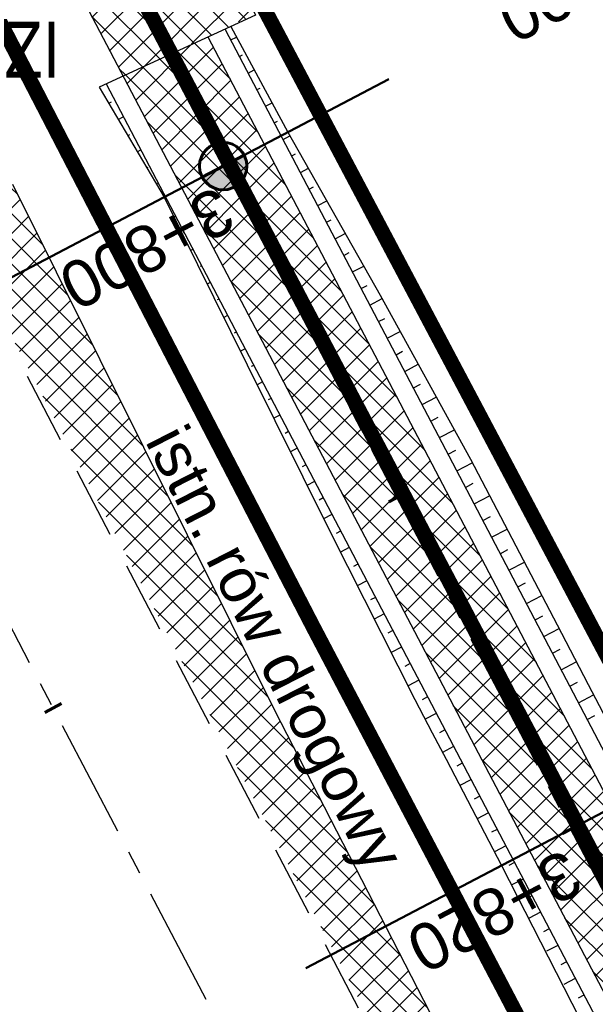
# Model space of a CAD drawing. Header units: metres. Extents: x 7529682 to 7533711, y 5721195 to 5727842.
# Tile 34 of 232: x 7531481 to 7531497, y 5724419 to 5724446. Entities that reach past the tile are written whole.
import ezdxf

# ---------------------------------------------------------------- set-up
doc = ezdxf.new("R2010")
doc.units = ezdxf.units.M
for name, pattern in [('817-dzialki-09-05-04$0$HIDDEN', [0.375, 0.25, -0.125]), ('ACAD_ISO05W100', [33, 24, -3, 0, -3, 0, -3]), ('CENTER', [50.800000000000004, 31.75, -6.35, 6.35, -6.35]), ('CENTER2', [28.575000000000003, 19.05, -3.175, 3.175, -3.175]), ('HIDDEN', [9.524999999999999, 6.35, -3.175])]:
    doc.linetypes.add(name, pattern=pattern)
for name, color, linetype in [('C-DROGI-SYTUACJA', 7, 'Continuous'), ('C-DROGI-SYTUACJA-ETYKIETY', 7, 'Continuous'), ('D-hatch-pobocza', 131, 'Continuous'), ('D-hatch-zjazdy-BA', 244, 'Continuous'), ('D-pobocza', 60, 'Continuous'), ('D-rowy', 160, 'Continuous'), ('D-skarpa', 2, 'Continuous'), ('D-skarpa-kreskowanie', 2, 'Continuous')]:
    doc.layers.add(name, color=color, linetype=linetype)
for name, color, linetype, lineweight, true_color in [('D-hatch-ciag-pieszo-rowerowy', 7, 'Continuous', 13, 0xff9f80), ('D-LR-etap-III', 7, '817-dzialki-09-05-04$0$HIDDEN', 50, 0x00008f), ('D-przekroje-pop', 7, 'Continuous', 50, 0x000099)]:
    doc.layers.add(name, color=color, linetype=linetype, lineweight=lineweight, true_color=true_color)
for name, color, linetype, lineweight in [('D-krawędzie', 3, 'Continuous', 30), ('D-obrzeża', 2, 'Continuous', 30), ('D-opisy', 2, 'Continuous', 30), ('D-oś', 10, 'CENTER', 30), ('D-pas-drogowy', 7, 'ACAD_ISO05W100', 50), ('D-zjazdy', 202, 'Continuous', 30), ('D-zjazdy-opis', 202, 'Continuous', 30)]:
    doc.layers.add(name, color=color, linetype=linetype, lineweight=lineweight)
doc.layers.add('poprzeczki', color=7, linetype='Continuous', true_color=0x0000c7)
doc.styles.add('2mm08', font='arial.ttf', dxfattribs={"width": 0.8})
doc.styles.get("Standard").update_dxf_attribs({"font": 'arial.ttf'})
pattern_1 = [(45, (0.8853450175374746, 0.4649341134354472), (-0.3367596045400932, 0.3367596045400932), []), (135, (0.8853450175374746, 0.4649341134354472), (-0.3367596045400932, -0.3367596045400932), [])]

# ---------------------------------------------------------------- blocks, each defined once
blk = doc.blocks.new('AeccTickLine')
at = {"color": 0, "linetype": 'ByBlock', "lineweight": -2}
blk.add_line((0, 1), (-3.673819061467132e-16, -1), dxfattribs=at)
blk = doc.blocks.new('kilometraz')
at = {"linetype": 'ByBlock', "lineweight": -2}
blk.add_hatch(color=0, dxfattribs=at).paths.add_polyline_path([(0, -0.28125, 0.4142135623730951), (0.28125, 0, 0.4142135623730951), (0, 0.28125)])
at = {"color": 0, "linetype": 'ByBlock', "lineweight": -2}
blk.add_line((0, 0.28125), (0, -0.28125), dxfattribs=at)
blk.add_circle((0, 0), 0.28125, dxfattribs=at)

msp = doc.modelspace()

# ---------------------------------------------------------------- hatches: boundary and pattern name
at = {"layer": 'D-hatch-ciag-pieszo-rowerowy'}
h = msp.add_hatch(dxfattribs=at)
h.set_pattern_fill('ANSI37', color=256, scale=0.15, style=0)
h.set_pattern_definition(pattern_1)
h.paths.add_polyline_path([(7531506.465087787, 5724401.44267996), (7531508.711773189, 5724402.54145602), (7531499.308193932, 5724420.478293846), (7531486.378668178, 5724445.111809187), (7531484.103101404, 5724444.067986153), (7531497.094585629, 5724419.316425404)])
at = {"layer": 'D-hatch-pobocza'}
h = msp.add_hatch(dxfattribs=at)
h.set_pattern_fill('ANSI37', color=256, scale=0.15, style=0)
h.set_pattern_definition([(45, (0, 0), (-0.3367596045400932, 0.3367596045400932), []), (135, (0, 0), (-0.3367596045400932, -0.3367596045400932), [])])
h.paths.add_polyline_path([(7531488.16, 5724427.12), (7531481.150587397, 5724441.171784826), (7531479.92528069, 5724439.394137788), (7531491.799589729, 5724416.76024859), (7531516.434946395, 5724369.562363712), (7531517.651861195, 5724370.197543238), (7531514.91, 5724375.29), (7531511.16, 5724383.25), (7531499.95, 5724404.19)])
at = {"layer": 'D-hatch-zjazdy-BA'}
h = msp.add_hatch(dxfattribs=at)
h.set_pattern_fill('ANSI37', color=256, scale=0.15, style=0)
h.set_pattern_definition(pattern_1)
h.paths.add_polyline_path([(7531484.103101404, 5724444.067986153), (7531487.631891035, 5724445.721338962), (7531486.230279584, 5724448.603120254), (7531482.589132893, 5724446.952420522)])

# ---------------------------------------------------------------- linework, layer by layer
at = {"layer": 'C-DROGI-SYTUACJA', "color": 10, "linetype": 'CENTER2', "lineweight": 35, "ltscale": 0.2}
msp.add_lwpolyline([(7531474.815809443, 5724464.451899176), (7531498.201389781, 5724419.897359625), (7531507.671593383, 5724401.833439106), (7531507.671593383, 5724401.833439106), (7531507.671593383, 5724401.833439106, -0.04013851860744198), (7531510.812128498, 5724394.459572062), (7531516.19647874, 5724378.341385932, 0.04013851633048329), (7531519.337013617, 5724370.967519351), (7531605.616191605, 5724206.442252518, 0.0426524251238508), (7531608.365594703, 5724202.136137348), (7531614.256663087, 5724194.442743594, -0.04259237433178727), (7531617.002724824, 5724190.14299819)], format="xyb", dxfattribs=at)
at = {"layer": 'D-krawędzie', "linetype": 'HIDDEN', "ltscale": 0.3, "flags": 128}
msp.add_lwpolyline([(7530572.009999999, 5726166.06), (7530620.380949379, 5726072.761487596), (7530641.555222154, 5726032.007915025), (7530660.960861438, 5725995.070069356), (7530689.128213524, 5725941.540167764), (7530707.335918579, 5725907.031820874), (7530725.255781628, 5725873.092686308), (7530743.969545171, 5725837.653904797), (7530770.526708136, 5725787.119408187), (7530787.864146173, 5725754.266918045), (7530809.897571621, 5725712.541613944), (7530824.739035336, 5725684.389287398), (7530840.856259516, 5725653.693092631), (7530860.675070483, 5725616.154465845), (7530865.283000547, 5725607.394015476), (7530878.050274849, 5725583.079962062), (7530918.171722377, 5725507.178125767), (7530950.162943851, 5725446.305402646), (7530993.419108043, 5725364.264712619), (7531022.766433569, 5725308.719304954), (7531053.80955549, 5725249.872416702), (7531081.165622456, 5725197.874670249), (7531103.902359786, 5725154.540603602), (7531128.123220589, 5725108.448161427), (7531149.3, 5725068.249999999), (7531167.380094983, 5725033.766927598), (7531197.164745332, 5724976.987689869), (7531228.151004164, 5724918.034426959), (7531253.152837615, 5724870.491119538), (7531286.7961686, 5724806.653565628), (7531306.739858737, 5724768.664832), (7531335.094443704, 5724714.652299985), (7531357.3191504, 5724672.438740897), (7531373.644908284, 5724641.454376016), (7531392.161870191, 5724605.998675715), (7531418.480331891, 5724555.852756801), (7531439.726902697, 5724515.582472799), (7531468.399107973, 5724461.077223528), (7531491.782023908, 5724416.527754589), (7531531.990296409, 5724339.832565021), (7531557.226635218, 5724291.658956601), (7531569.851546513, 5724267.577443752), (7531591.375556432, 5724226.547822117), (7531610.003879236, 5724191.103071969), (7531616.882991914, 5724177.998849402), (7531629.984986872, 5724153.025496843), (7531641.006768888, 5724132.021778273), (7531664.906257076, 5724087.616922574), (7531677.64401952, 5724064.785715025), (7531683.112433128, 5724054.988140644), (7531686.752875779, 5724048.180044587), (7531695.447538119, 5724031.696667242), (7531703.748818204, 5724015.917210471), (7531709.214143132, 5724005.513965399), (7531719.388607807, 5723986.14687362), (7531726.295217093, 5723973.000144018), (7531732.740794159, 5723960.735633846), (7531735.13, 5723956.19)], dxfattribs=at)
at = {"layer": 'D-LR-etap-III', "ltscale": 10, "flags": 128}
msp.add_lwpolyline([(7531750.474471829, 5723895.103125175, 0.4, 0.4, 0), (7531750.505, 5723895.13, 0.4, 0.4, 0), (7531682.71, 5724022.92, 0.4, 0.4, 0), (7531619.177023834, 5724147.203692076, 0.4, 0.4, 0), (7531592.308960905, 5724198.48863389, 0.4, 0.4, 0), (7531553.263875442, 5724272.918564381, 0.4, 0.4, 0), (7531504.019999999, 5724366.79, 0.4, 0.4, 0), (7531482.09, 5724407.62, 0.4, 0.4, 0), (7531412.350402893, 5724541.182759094, 0.4, 0.4, 0), (7531388.463669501, 5724586.929768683, 0.4, 0.4, 0), (7531345.12, 5724669.94, 0.4, 0.4, 0), (7531127.66, 5725081.67, 0.4, 0.4, 0), (7531059.253139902, 5725211.040795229, 0.4, 0.4, 0), (7531008.007244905, 5725307.953830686, 0.4, 0.4, 0), (7530964.181635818, 5725390.835555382, 0.4, 0.4, 0), (7530914.557354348, 5725484.683561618, 0.4, 0.4, 0), (7530865.243241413, 5725577.493975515, 0.4, 0.4, 0), (7530840.085257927, 5725624.058651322, 0.4, 0.4, 0), (7530802.559525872, 5725694.924584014, 0.4, 0.4, 0), (7530755.54, 5725787.51, 0.4, 0.4, 0), (7530708.717810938, 5725876.303221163, 0.4, 0.4, 0), (7530695.12, 5725902.09, 0.4, 0.4, 0), (7530642.91397006, 5726001.07839487, 0.4, 0.4, 0), (7530634.934723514, 5726016.146615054, 0.4, 0.4, 0), (7530610.820000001, 5726061.929999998, 0.4, 0.4, 0), (7530610.820000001, 5726061.929999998, 0.4, 0.4, 0), (7530607.21, 5726063.51, 0.4, 0.4, 0), (7530597.42, 5726080.68, 0.4, 0.4, 0), (7530591.16, 5726088.44, 0.4, 0.4, 0), (7530581.28, 5726107.21, 0.4, 0.4, 0), (7530571.29, 5726130.56, 0.4, 0.4, 0), (7530549.554994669, 5726171.527317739, 0.4, 0.4, 0), (7530531.014309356, 5726206.473807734, 0.4, 0.4, 0), (7530516.461208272, 5726236.016618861, 0.4, 0.4, 0), (7530500.798929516, 5726266.141265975, 0.4, 0.4, 0), (7530491.349999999, 5726283.94, 0.4, 0.4, 0), (7530482.4, 5726303.41, 0.4, 0.4, 0), (7530482.4, 5726303.41, 0.4, 0.4, 0), (7530450.41, 5726357.28, 0.4, 0.4, 0), (7530397.759396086, 5726458.499907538, 0.4, 0.4, 0), (7530334.707815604, 5726583.664702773, 0.4, 0.4, 0), (7530303.939274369, 5726645.167943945, 0.4, 0.4, 0), (7530300.509779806, 5726651.777515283, 0.4, 0.4, 0), (7530289.213532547, 5726671.966724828, 0.4, 0.4, 0), (7530281.54, 5726685.57, 0.4, 0.4, 0), (7530261.37085633, 5726724.163374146, 0.4, 0.4, 0), (7530254.03, 5726738.21, 0.4, 0.4, 0), (7530197.219999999, 5726845.06, 0.4, 0.4, 0), (7530194.71, 5726849.15, 0.4, 0.4, 0), (7530195.92, 5726850.75, 0.4, 0.4, 0), (7530170.546669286, 5726892.961489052, 0.4, 0.4, 0), (7530143.174718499, 5726945.065838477, 0.4, 0.4, 0), (7530105.059999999, 5727018.32, 0.4, 0.4, 0), (7530100.059999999, 5727027.16, 0.4, 0.4, 0), (7530062.318670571, 5727099.625398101, 0.4, 0.4, 0), (7530015.378537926, 5727189.420463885, 0.4, 0.4, 0), (7529983.207960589, 5727250.206596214, 0.4, 0.4, 0), (7529953.284293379, 5727306.74720398, 0.4, 0.4, 0), (7529900.67053443, 5727406.15903814, 0.4, 0.4, 0), (7529890.630239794, 5727425.131178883, 0.4, 0.4, 0), (7529875.155383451, 5727454.426350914, 0.4, 0.4, 0), (7529857.560096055, 5727487.787346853, 0.4, 0.4, 0), (7529835.194401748, 5727530.19312405, 0.4, 0.4, 0), (7529811.740544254, 5727574.662079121, 0.4, 0.4, 0), (7529792.101859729, 5727611.922638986, 0.4, 0.4, 0), (7529768.066117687, 5727657.469613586, 0.4, 0.4, 0), (7529755.210566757, 5727682.131373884, 0.4, 0.4, 0), (7529753.309999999, 5727681.13, 0.4, 0.4, 0), (7529739.21, 5727707.77, 0.4, 0.4, 0), (7529735.394745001, 5727711.251990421, 0.4, 0.4, 0), (7529725.42, 5727730.2, 0.4, 0.4, 0), (7529723.55, 5727729.88, 0.4, 0.4, 0), (7529695.566668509, 5727782.932080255, 0.4, 0.4, 0), (7529717.67971874, 5727794.024357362, 0.4, 0.4, 0), (7529736.274870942, 5727758.647400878, 0.4, 0.4, 0), (7529736.274870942, 5727758.647400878, 0.4, 0.4, 0), (7529744.511003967, 5727750.406106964, 0.4, 0.4, 0), (7529744.511003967, 5727750.406106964, 0.4, 0.4, 0), (7529750.282568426, 5727738.549848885, 0.4, 0.4, 0), (7529777.108510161, 5727687.569424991, 0.4, 0.4, 0), (7529796.51537536, 5727651.329932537, 0.4, 0.4, 0), (7529814.937945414, 5727616.793170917, 0.4, 0.4, 0), (7529839.006722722, 5727572.303976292, 0.4, 0.4, 0), (7529860.617626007, 5727532.509108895, 0.4, 0.4, 0), (7529882.348967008, 5727491.504261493, 0.4, 0.4, 0), (7529904.865139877, 5727449.096370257, 0.4, 0.4, 0), (7529920.747384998, 5727418.884773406, 0.4, 0.4, 0), (7529946.676504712, 5727368.547487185, 0.4, 0.4, 0), (7529972.024701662, 5727320.573310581, 0.4, 0.4, 0), (7529987.740014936, 5727290.153392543, 0.4, 0.4, 0), (7529996.497385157, 5727273.661630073, 0.4, 0.4, 0), (7530017.541471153, 5727234.202689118, 0.4, 0.4, 0), (7530033.053657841, 5727204.864166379, 0.4, 0.4, 0), (7530051.622983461, 5727170.222745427, 0.4, 0.4, 0), (7530069.276612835, 5727137.015751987, 0.4, 0.4, 0), (7530089.385386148, 5727097.533639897, 0.4, 0.4, 0), (7530109.712512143, 5727060.746615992, 0.4, 0.4, 0), (7530136.769722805, 5727011.640131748, 0.4, 0.4, 0), (7530162.446686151, 5726962.743777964, 0.4, 0.4, 0), (7530187.674104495, 5726916.992101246, 0.4, 0.4, 0), (7530207.820739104, 5726879.335323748, 0.4, 0.4, 0), (7530230.625609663, 5726834.518686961, 0.4, 0.4, 0), (7530262.288093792, 5726776.61832811, 0.4, 0.4, 0), (7530277.509672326, 5726760.213143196, 0.4, 0.4, 0), (7530286.036865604, 5726744.106684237, 0.4, 0.4, 0), (7530288.097472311, 5726735.884066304, 0.4, 0.4, 0), (7530290.393870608, 5726725.046963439, 0.4, 0.4, 0), (7530296.17664807, 5726713.582980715, 0.4, 0.4, 0), (7530302.726195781, 5726701.18226779, 0.4, 0.4, 0), (7530325.685047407, 5726657.466383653, 0.4, 0.4, 0), (7530343.243978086, 5726623.648592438, 0.4, 0.4, 0), (7530360.229820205, 5726591.746871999, 0.4, 0.4, 0), (7530383.20855044, 5726548.059469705, 0.4, 0.4, 0), (7530406.017875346, 5726503.605514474, 0.4, 0.4, 0), (7530427.464919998, 5726462.620289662, 0.4, 0.4, 0), (7530447.9278544, 5726424.388014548, 0.4, 0.4, 0), (7530471.126878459, 5726379.920667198, 0.4, 0.4, 0), (7530490.501003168, 5726343.033350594, 0.4, 0.4, 0), (7530509.499458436, 5726306.733076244, 0.4, 0.4, 0), (7530529.890269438, 5726267.244072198, 0.4, 0.4, 0), (7530543.852446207, 5726238.990319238, 0.4, 0.4, 0), (7530554.808897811, 5726218.943990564, 0.4, 0.4, 0), (7530559.027108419, 5726212.223286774, 0.4, 0.4, 0), (7530563.060988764, 5726206.409670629, 0.4, 0.4, 0), (7530566.93354971, 5726200.463543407, 0.4, 0.4, 0), (7530569.771022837, 5726194.901501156, 0.4, 0.4, 0), (7530571.47319415, 5726191.282350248, 0.4, 0.4, 0), (7530572.839142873, 5726188.024533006, 0.4, 0.4, 0), (7530575.295071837, 5726182.034664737, 0.4, 0.4, 0), (7530579.736851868, 5726173.306070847, 0.4, 0.4, 0), (7530583.3, 5726167.41, 0.4, 0.4, 0), (7530593.4, 5726163.33, 0.4, 0.4, 0), (7530598.618375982, 5726155.264489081, 0.4, 0.4, 0), (7530608.258304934, 5726140.497132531, 0.4, 0.4, 0), (7530603.269999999, 5726136.83, 0.4, 0.4, 0), (7530606.53, 5726131.84, 0.4, 0.4, 0), (7530604.239057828, 5726124.21679044, 0.4, 0.4, 0), (7530605.847136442, 5726121.630127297, 0.4, 0.4, 0), (7530608.971611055, 5726116.164124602, 0.4, 0.4, 0), (7530618.114293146, 5726097.791111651, 0.4, 0.4, 0), (7530651.213125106, 5726034.959524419, 0.4, 0.4, 0), (7530670.243741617, 5725998.61095082, 0.4, 0.4, 0), (7530698.075474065, 5725945.952624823, 0.4, 0.4, 0), (7530716.505955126, 5725911.3051464, 0.4, 0.4, 0), (7530735.223454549, 5725875.667401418, 0.4, 0.4, 0), (7530752.504235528, 5725842.154920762, 0.4, 0.4, 0), (7530778.310652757, 5725793.501254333, 0.4, 0.4, 0), (7530797.499961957, 5725756.381811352, 0.4, 0.4, 0), (7530812.518974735, 5725728.28874362, 0.4, 0.4, 0), (7530820.039295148, 5725713.160404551, 0.4, 0.4, 0), (7530822.422446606, 5725710.193574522, 0.4, 0.4, 0), (7530833.154893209, 5725688.800634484, 0.4, 0.4, 0), (7530849.629354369, 5725656.158601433, 0.4, 0.4, 0), (7530867.98290276, 5725621.963939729, 0.4, 0.4, 0), (7530872.629809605, 5725612.88760475, 0.4, 0.4, 0), (7530880.354488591, 5725597.594500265, 0.4, 0.4, 0), (7530883.839446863, 5725593.389159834, 0.4, 0.4, 0), (7530891.782113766, 5725587.763349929, 0.4, 0.4, 0), (7530895.038670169, 5725584.280746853, 0.4, 0.4, 0), (7530897.033644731, 5725580.941110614, 0.4, 0.4, 0), (7530900.951646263, 5725579.945856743, 0.4, 0.4, 0), (7530904.80970798, 5725571.977328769, 0.4, 0.4, 0), (7530903.682362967, 5725568.566434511, 0.4, 0.4, 0), (7530908.900614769, 5725558.844845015, 0.4, 0.4, 0), (7530910.252030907, 5725545.671606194, 0.4, 0.4, 0), (7530912.872986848, 5725538.645543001, 0.4, 0.4, 0), (7530945.278171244, 5725478.464284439, 0.4, 0.4, 0), (7530959.692318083, 5725450.24628822, 0.4, 0.4, 0), (7531002.82670893, 5725368.192370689, 0.4, 0.4, 0), (7531044.703532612, 5725290.314293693, 0.4, 0.4, 0), (7531064.098839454, 5725253.212562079, 0.4, 0.4, 0), (7531083.010253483, 5725216.677517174, 0.4, 0.4, 0), (7531113.013137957, 5725158.465613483, 0.4, 0.4, 0), (7531137.364304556, 5725113.07076138, 0.4, 0.4, 0), (7531150.830830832, 5725086.711759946, 0.4, 0.4, 0), (7531159.745663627, 5725076.640848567, 0.4, 0.4, 0), (7531166.309999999, 5725074.58, 0.4, 0.4, 0), (7531172.29, 5725062.58, 0.4, 0.4, 0), (7531170.589828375, 5725055.605912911, 0.4, 0.4, 0), (7531173.732823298, 5725044.080706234, 0.4, 0.4, 0), (7531215.342008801, 5724964.859648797, 0.4, 0.4, 0), (7531238.054496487, 5724921.684649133, 0.4, 0.4, 0), (7531262.389821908, 5724875.282876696, 0.4, 0.4, 0), (7531295.587160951, 5724811.265731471, 0.4, 0.4, 0), (7531348.487908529, 5724712.362812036, 0.4, 0.4, 0), (7531363.740817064, 5724682.68394264, 0.4, 0.4, 0), (7531366.986905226, 5724675.865317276, 0.4, 0.4, 0), (7531382.541261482, 5724646.110625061, 0.4, 0.4, 0), (7531401.299165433, 5724610.874551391, 0.4, 0.4, 0), (7531428.964837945, 5724558.862274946, 0.4, 0.4, 0), (7531449.111202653, 5724520.397801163, 0.4, 0.4, 0), (7531477.292992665, 5724465.831467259, 0.4, 0.4, 0), (7531500.996290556, 5724421.112506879, 0.4, 0.4, 0), (7531512.121834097, 5724400.549045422, 0.4, 0.4, 0), (7531513.78163794, 5724396.757451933, 0.4, 0.4, 0), (7531526.32, 5724379.39, 0.4, 0.4, 0), (7531566.783642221, 5724302.73628205, 0.4, 0.4, 0), (7531578.579156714, 5724282.774819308, 0.4, 0.4, 0), (7531584.232619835, 5724273.111246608, 0.4, 0.4, 0), (7531590.109283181, 5724263.508189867, 0.4, 0.4, 0), (7531593.027899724, 5724258.771479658, 0.4, 0.4, 0), (7531595.711841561, 5724254.226824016, 0.4, 0.4, 0), (7531601.659976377, 5724243.898197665, 0.4, 0.4, 0), (7531606.097733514, 5724235.986407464, 0.4, 0.4, 0), (7531609.382207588, 5724230.799061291, 0.4, 0.4, 0), (7531611.580260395, 5724227.671180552, 0.4, 0.4, 0), (7531612.707802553, 5724225.86410867, 0.4, 0.4, 0), (7531618.665224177, 5724214.480919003, 0.4, 0.4, 0), (7531619.885522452, 5724212.333950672, 0.4, 0.4, 0), (7531620.931818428, 5724210.787064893, 0.4, 0.4, 0), (7531623.518605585, 5724207.111542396, 0.4, 0.4, 0), (7531626.143926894, 5724203.61306897, 0.4, 0.4, 0), (7531632.022984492, 5724196.485954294, 0.4, 0.4, 0), (7531653.949089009, 5724152.617641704, 0.4, 0.4, 0), (7531656.750690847, 5724143.103797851, 0.4, 0.4, 0), (7531659.61440691, 5724133.254504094, 0.4, 0.4, 0), (7531661.627147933, 5724128.646047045, 0.4, 0.4, 0.01093811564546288), (7531674.314987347, 5724101.43546424, 0.4, 0.4, 0), (7531685.137626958, 5724081.408252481, 0.4, 0.4, 0), (7531692.159945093, 5724066.277333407, 0.4, 0.4, 0), (7531699.662164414, 5724051.388120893, 0.4, 0.4, 0), (7531704.480624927, 5724040.808561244, 0.4, 0.4, 0), (7531704.480624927, 5724040.808561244, 0.4, 0.4, 0), (7531704.401251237, 5724037.368913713, 0.4, 0.4, 0), (7531720.383609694, 5724003.441317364, 0.4, 0.4, 0), (7531728.79890528, 5723986.206298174, 0.4, 0.4, 0), (7531733.237926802, 5723977.192631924, 0.4, 0.4, 0), (7531736.750027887, 5723969.505210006, 0.4, 0.4, 0), (7531737.336143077, 5723968.518916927, 0.4, 0.4, 0), (7531738.285051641, 5723967.699360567, 0.4, 0.4, 0), (7531742.180915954, 5723962.346428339, 0.4, 0.4, 0), (7531744.286141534, 5723958.615526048, 0.4, 0.4, 0), (7531755.393260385, 5723944.192617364, 0.4, 0.4, 0), (7531758.69, 5723936.76, 0.4, 0.4, 0), (7531780.08, 5723929.25, 0.4, 0.4, 0), (7531792.611989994, 5723906.337708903, 0.4, 0.4, 0), (7531792.611989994, 5723906.337708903, 0.4, 0.4, 0), (7531756.962094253, 5723883.055323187, 0.4, 0.4, 0), (7531750.46, 5723895.130000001, 0.4, 0.4, 0), (7531750.46, 5723895.130000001, 0, 0, 0)], format="xyseb", dxfattribs=at)
at = {"layer": 'D-obrzeża'}
for points in [[(7531162.547399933, 5725061.317843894), (7531165.881540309, 5725054.958839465, -0.06857369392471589), (7531167.270284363, 5725051.106338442), (7531167.914945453, 5725048.067569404, 0.06878949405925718), (7531170.704411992, 5725040.339745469), (7531202.515371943, 5724979.795162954), (7531233.695975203, 5724920.949650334), (7531258.824090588, 5724873.473403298), (7531292.224994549, 5724809.507396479), (7531312.052212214, 5724771.453899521), (7531340.423454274, 5724719.339022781, -0.009020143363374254), (7531345.426151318, 5724709.741280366), (7531362.628782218, 5724675.232985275), (7531378.958019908, 5724644.242016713), (7531397.476854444, 5724608.78273076), (7531423.790449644, 5724558.646084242), (7531445.035916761, 5724518.377892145), (7531473.709538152, 5724463.869950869), (7531497.094585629, 5724419.316425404), (7531505.905040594, 5724402.510940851, -0.03317121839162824), (7531508.586352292, 5724396.450655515), (7531511.248060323, 5724389.164100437)], [(7531614.793854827, 5724196.435965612), (7531608.229481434, 5724205.006951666, -0.04242731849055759), (7531605.720684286, 5724208.932339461), (7531593.236041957, 5724232.687296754), (7531571.713156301, 5724273.71477667), (7531559.088841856, 5724297.795151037), (7531533.852572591, 5724345.968626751), (7531520.493826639, 5724371.449740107, -0.04013851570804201), (7531517.353291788, 5724378.823606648), (7531511.965880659, 5724394.950955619, 0.04013851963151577), (7531508.825345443, 5724402.324822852), (7531499.308193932, 5724420.478293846), (7531486.378668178, 5724445.111809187)]]:
    msp.add_lwpolyline(points, format="xyb", dxfattribs=at)
at = {"layer": 'D-oś', "ltscale": 0.1}
msp.add_lwpolyline([(7531812.380848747, 5723798.616780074), (7531655.397024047, 5724097.899918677), (7531637.916099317, 5724130.379189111), (7531626.885633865, 5724151.399455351), (7531613.784040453, 5724176.372042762), (7531606.905700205, 5724189.474794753), (7531588.276149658, 5724224.921883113), (7531566.751706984, 5724265.952329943), (7531554.126292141, 5724290.034803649), (7531528.890461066, 5724338.207443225), (7531488.682972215, 5724414.901138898), (7531465.30154836, 5724459.447768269)], dxfattribs=at)
at = {"layer": 'D-pas-drogowy', "ltscale": 0.2, "flags": 128}
msp.add_lwpolyline([(7531633.018560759, 5724182.834272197, 0.4, 0.4, 0), (7531617.558899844, 5724211.608162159, 0.4, 0.4, 0), (7531566.783642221, 5724302.73628205, 0.4, 0.4, 0), (7531538.419082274, 5724356.469679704, 0.4, 0.4, 0), (7531526.32, 5724379.39, 0.4, 0.4, 0), (7531516.102085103, 5724393.607319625, 0.4, 0.4, 0.001485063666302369), (7531513.78037409, 5724396.837773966, 0.4, 0.4, 0), (7531501.87, 5724413.41, 0.4, 0.4, 0), (7531474.926107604, 5724464.507896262, 0.4, 0.4, 0), (7531446.200436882, 5724518.992313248, 0.4, 0.4, 0), (7531424.962185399, 5724559.262257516, 0.4, 0.4, 0), (7531398.444460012, 5724609.565801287, 0.4, 0.4, 0), (7531379.647455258, 5724645.216004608, 0.4, 0.4, 0), (7531365.23, 5724672.56, 0.4, 0.4, 0), (7531341.305752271, 5724717.915356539, 0.4, 0.4, 0), (7531312.899996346, 5724771.788898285, 0.4, 0.4, 0), (7531292.590923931, 5724810.306502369, 0.4, 0.4, 0), (7531259.391619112, 5724873.271351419, 0.4, 0.4, 0), (7531233.740401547, 5724921.922582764, 0.4, 0.4, 0), (7531203.072738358, 5724980.092044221, 0.4, 0.4, 0), (7531173.471398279, 5725036.225177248, 0.4, 0.4, 0), (7531168.269999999, 5725046.09, 0.4, 0.4, 0), (7531172.29, 5725062.58, 0.4, 0.4, 0), (7531166.309999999, 5725074.58, 0.4, 0.4, 0), (7531150.32, 5725079.6, 0.4, 0.4, 0), (7531141.5, 5725096.43, 0.4, 0.4, 0), (7531109.311735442, 5725157.814415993, 0.4, 0.4, 0), (7531086.641300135, 5725201.047918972, 0.4, 0.4, 0), (7531059.198258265, 5725253.383662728, 0.4, 0.4, 0), (7531028.206828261, 5725312.48946212, 0.4, 0.4, 0), (7530999.104694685, 5725367.990143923, 0.4, 0.4, 0), (7530956.247527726, 5725449.724815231, 0.4, 0.4, 0), (7530924.397774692, 5725510.463768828, 0.4, 0.4, 0), (7530897.509999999, 5725561.74, 0.4, 0.4, 0), (7530894.46, 5725566.14, 0.4, 0.4, 0), (7530892.16, 5725570.49, 0.4, 0.4, 0), (7530869.362688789, 5725613.307018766, 0.4, 0.4, 0), (7530861.693971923, 5725627.704613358, 0.4, 0.4, 0), (7530852.74, 5725644.52, 0.4, 0.4, 0), (7530831.509999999, 5725684.2, 0.4, 0.4, 0), (7530811.13, 5725722.52, 0.4, 0.4, 0), (7530792.3476413, 5725757.940652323, 0.4, 0.4, 0), (7530768.03, 5725803.8, 0.4, 0.4, 0), (7530748.768542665, 5725840.178507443, 0.4, 0.4, 0), (7530727.7, 5725879.97, 0.4, 0.4, 0), (7530712.0981582, 5725909.54523909, 0.4, 0.4, 0), (7530693.644105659, 5725944.645156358, 0.4, 0.4, 0), (7530665.702224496, 5725997.538976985, 0.4, 0.4, 0), (7530641.759999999, 5726042.88, 0.4, 0.4, 0), (7530616.5, 5726091.48, 0.4, 0.4, 0), (7530604.628439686, 5726114.319880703, 0.4, 0.4, -0.007762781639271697), (7530602.5, 5726118.43, 0.4, 0.4, 0), (7530603.992037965, 5726123.394821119, 0.4, 0.4, 0), (7530606.53, 5726131.84, 0.4, 0.4, 0), (7530603.269999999, 5726136.83, 0.4, 0.4, 0), (7530593.775620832, 5726151.368713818, 0.4, 0.4, 0), (7530590.202637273, 5726156.84001263, 0.4, 0.4, 0), (7530583.3, 5726167.41, 0.4, 0.4, 0), (7530580.578343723, 5726170.427567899, 0.4, 0.4, 0), (7530575.849999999, 5726175.67, 0.4, 0.4, 0), (7530569.009999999, 5726186.66, 0.4, 0.4, 0), (7530562.555322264, 5726199.189409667, 0.4, 0.4, 0), (7530555.67, 5726211.39, 0.4, 0.4, 0), (7530548.29, 5726224.23, 0.4, 0.4, 0), (7530540.58, 5726237.71, 0.4, 0.4, 0), (7530532.679999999, 5726252.65, 0.4, 0.4, 0), (7530524.059999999, 5726269.35, 0.4, 0.4, 0), (7530502.82, 5726309.91, 0.4, 0.4, 0), (7530488.83, 5726336.63, 0.4, 0.4, 0), (7530466.03, 5726380.16, 0.4, 0.4, 0), (7530438.469999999, 5726432.77, 0.4, 0.4, 0), (7530424.53, 5726459.09, 0.4, 0.4, 0), (7530401.63, 5726502.97, 0.4, 0.4, 0), (7530383.38, 5726538.06, 0.4, 0.4, 0), (7530353.969999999, 5726593.52, 0.4, 0.4, 0), (7530338.469999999, 5726622.74, 0.4, 0.4, 0), (7530322.009999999, 5726653.88, 0.4, 0.4, 0), (7530297.54, 5726700.33, 0.4, 0.4, 0), (7530287.38, 5726719.6, 0.4, 0.4, 0), (7530285.94993921, 5726722.315508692, 0.4, 0.4, 0), (7530280.259999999, 5726733.12, 0.4, 0.4, 0), (7530266.73, 5726758.74, 0.4, 0.4, 0), (7530260.42, 5726770.47, 0.4, 0.4, 0), (7530253.25, 5726783.82, 0.4, 0.4, 0), (7530244.95, 5726799.33, 0.4, 0.4, 0), (7530239.389999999, 5726808.49, 0.4, 0.4, 0), (7530238.29, 5726807.9, 0.4, 0.4, 0), (7530218.11, 5726850.67, 0.4, 0.4, 0), (7530175.906646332, 5726928.168028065, 0.4, 0.4, 0), (7530096.679999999, 5727076.15, 0.4, 0.4, 0), (7530094.679999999, 5727079.89, 0.4, 0.4, 0), (7530064.59693469, 5727135.522637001, 0.4, 0.4, 0), (7530046.730970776, 5727168.8921561, 0.4, 0.4, 0), (7530025.803045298, 5727208.461374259, 0.4, 0.4, 0), (7530012.846501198, 5727232.979315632, 0.4, 0.4, 0), (7529994.15, 5727268.45, 0.4, 0.4, 0), (7529981.670868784, 5727291.93018666, 0.4, 0.4, 0), (7529949.889999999, 5727351.73, 0.4, 0.4, 0), (7529924.75, 5727399.03, 0.4, 0.4, 0), (7529915.515824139, 5727417.099754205, 0.4, 0.4, 0), (7529885.83, 5727475.19, 0.4, 0.4, 0), (7529862.559999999, 5727519.97, 0.4, 0.4, 0), (7529852.984923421, 5727538.191086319, 0.4, 0.4, 0), (7529836.513084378, 5727569.51130111, 0.4, 0.4, 0), (7529815.36890814, 5727609.140983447, 0.4, 0.4, 0), (7529792.795203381, 5727651.247499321, 0.4, 0.4, 0), (7529774.199114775, 5727685.858348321, 0.4, 0.4, 0), (7529746.966026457, 5727736.059440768, 0.4, 0.4, 0), (7529733.92, 5727757.62, 0.4, 0.4, 0), (7529708.607472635, 5727806.388536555, 0.4, 0.4, 0), (7529688.491967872, 5727796.344621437, 0.4, 0.4, 0), (7529723.55, 5727729.88, 0.4, 0.4, 0), (7529725.42, 5727730.2, 0.4, 0.4, 0), (7529735.38, 5727711.28, 0.4, 0.4, 0), (7529739.21, 5727707.77, 0.4, 0.4, 0), (7529753.309999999, 5727681.13, 0.4, 0.4, 0), (7529755.178396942, 5727682.114424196, 0.4, 0.4, 0), (7529792.101859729, 5727611.922638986, 0.4, 0.4, 0), (7529811.740544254, 5727574.662079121, 0.4, 0.4, 0), (7529835.194401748, 5727530.19312405, 0.4, 0.4, 0), (7529857.560096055, 5727487.787346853, 0.4, 0.4, 0), (7529875.155383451, 5727454.426350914, 0.4, 0.4, 0), (7529890.630239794, 5727425.131178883, 0.4, 0.4, 0), (7529900.67053443, 5727406.15903814, 0.4, 0.4, 0), (7529953.284293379, 5727306.74720398, 0.4, 0.4, 0), (7529983.207960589, 5727250.206596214, 0.4, 0.4, 0), (7530015.378537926, 5727189.420463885, 0.4, 0.4, 0), (7530062.318670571, 5727099.625398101, 0.4, 0.4, 0), (7530100.059999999, 5727027.16, 0.4, 0.4, 0), (7530105.059999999, 5727018.32, 0.4, 0.4, 0), (7530143.174718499, 5726945.065838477, 0.4, 0.4, 0), (7530170.546669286, 5726892.961489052, 0.4, 0.4, 0), (7530195.92, 5726850.75, 0.4, 0.4, 0), (7530194.71, 5726849.15, 0.4, 0.4, 0), (7530197.219999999, 5726845.06, 0.4, 0.4, 0), (7530254.03, 5726738.21, 0.4, 0.4, 0), (7530261.37085633, 5726724.163374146, 0.4, 0.4, 0), (7530281.54, 5726685.57, 0.4, 0.4, 0), (7530289.213532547, 5726671.966724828, 0.4, 0.4, 0), (7530300.509779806, 5726651.777515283, 0.4, 0.4, 0), (7530303.939274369, 5726645.167943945, 0.4, 0.4, 0), (7530334.707815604, 5726583.664702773, 0.4, 0.4, 0), (7530397.759396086, 5726458.499907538, 0.4, 0.4, 0), (7530450.41, 5726357.28, 0.4, 0.4, 0), (7530482.4, 5726303.41, 0.4, 0.4, 0), (7530483.687990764, 5726301.003383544, 0.4, 0.4, 0), (7530491.349999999, 5726283.94, 0.4, 0.4, 0), (7530512.67, 5726243.78, 0.4, 0.4, 0), (7530529.429999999, 5726209.46, 0.4, 0.4, 0), (7530571.29, 5726130.56, 0.4, 0.4, 0), (7530581.28, 5726107.21, 0.4, 0.4, 0), (7530591.16, 5726088.44, 0.4, 0.4, 0), (7530597.42, 5726080.68, 0.4, 0.4, 0), (7530607.21, 5726063.51, 0.4, 0.4, 0), (7530610.820000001, 5726061.929999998, 0.4, 0.4, 0), (7530634.934723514, 5726016.146615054, 0.4, 0.4, 0), (7530642.91397006, 5726001.07839487, 0.4, 0.4, 0), (7530695.12, 5725902.09, 0.4, 0.4, 0), (7530708.717810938, 5725876.303221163, 0.4, 0.4, 0), (7530755.54, 5725787.51, 0.4, 0.4, 0), (7530802.559525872, 5725694.924584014, 0.4, 0.4, 0), (7530840.085257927, 5725624.058651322, 0.4, 0.4, 0), (7530865.243241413, 5725577.493975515, 0.4, 0.4, 0), (7530914.557354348, 5725484.683561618, 0.4, 0.4, 0), (7530964.181635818, 5725390.835555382, 0.4, 0.4, 0), (7531008.007244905, 5725307.953830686, 0.4, 0.4, 0), (7531059.253139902, 5725211.040795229, 0.4, 0.4, 0), (7531127.66, 5725081.67, 0.4, 0.4, 0), (7531345.12, 5724669.94, 0.4, 0.4, 0), (7531388.463669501, 5724586.929768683, 0.4, 0.4, 0), (7531412.350402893, 5724541.182759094, 0.4, 0.4, 0), (7531482.09, 5724407.62, 0.4, 0.4, 0), (7531504.019999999, 5724366.79, 0.4, 0.4, 0), (7531519.374444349, 5724337.520497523, 0.4, 0.4, 0), (7531563.748815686, 5724252.931583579, 0.4, 0.4, 0), (7531602.175111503, 5724179.681224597, 0.4, 0.4, 0), (7531619.177023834, 5724147.203692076, 0.4, 0.4, 0), (7531625.038493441, 5724135.63500206, 0.4, 0.4, 0), (7531656.796442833, 5724073.31633882, 0.4, 0.4, 0), (7531675.12, 5724037.36, 0.4, 0.4, 0), (7531682.71, 5724022.92, 0.4, 0.4, 0), (7531705.565196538, 5723979.810545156, 0.4, 0.4, 0), (7531736.605941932, 5723921.261514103, 0.4, 0.4, 0), (7531750.46, 5723895.130000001, 0.4, 0.4, 0), (7531740.769999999, 5723886.56, 0.4, 0.4, 0), (7531732.86, 5723885, 0.4, 0.4, 0), (7531722.179999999, 5723887.77, 0.4, 0.4, 0), (7531729.87, 5723862.17, 0.4, 0.4, 0), (7531742.92, 5723861.93, 0.4, 0.4, 0), (7531763.71, 5723859.52, 0.4, 0.4, 0), (7531768.42, 5723854.12, 0.4, 0.4, 0), (7531787.42, 5723817.97, 0.4, 0.4, 0), (7531795.57, 5723809.82, 0.4, 0.4, 0), (7531816.346897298, 5723819.850397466, 0.4, 0.4, 0), (7531816.346897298, 5723819.850397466, 0.4, 0.4, 0), (7531805.059999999, 5723843.23, 0.4, 0.4, 0), (7531803.61, 5723886.23, 0.4, 0.4, 0), (7531803.61, 5723886.23, 0.4, 0.4, 0), (7531780.08, 5723929.25, 0.4, 0.4, 0), (7531758.69, 5723936.76, 0.4, 0.4, 0), (7531749.3590272, 5723946.412126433, 0.4, 0.4, 0), (7531742.71, 5723953.29, 0.4, 0.4, 0), (7531735.177368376, 5723967.877529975, 0.4, 0.4, 0), (7531722.37, 5723992.68, 0.4, 0.4, 0), (7531705.041669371, 5724030.885563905, 0.4, 0.4, 0), (7531699.469999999, 5724043.17, 0.4, 0.4, 0), (7531692.69, 5724058.11, 0.4, 0.4, 0), (7531679.672010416, 5724084.016803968, 0.4, 0.4, 0), (7531674.55, 5724094.21, 0.4, 0.4, 0), (7531666.633166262, 5724114.002855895, 0.4, 0.4, 0), (7531649, 5724153.82, 0.4, 0.4, 0), (7531641.49, 5724149.34, 0.4, 0.4, 0), (7531626.04, 5724179.34, 0.4, 0.4, 0), (7531633.03, 5724182.84, 0, 0, 0)], format="xyseb", dxfattribs=at)
at = {"layer": 'D-pobocza'}
for points in [[(7531520.918904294, 5724371.715800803, -0.03994492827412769), (7531517.827530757, 5724378.982028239), (7531512.427381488, 5724395.147509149, 0.04013851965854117), (7531509.286846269, 5724402.521376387), (7531499.751027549, 5724420.71045411), (7531486.84067216, 5724445.307445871)], [(7531483.64798805, 5724443.859221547), (7531496.651863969, 5724419.084051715), (7531505.446787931, 5724402.308191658, -0.02248164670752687), (7531507.352488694, 5724398.238196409, -0.02248164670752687)]]:
    msp.add_lwpolyline(points, format="xyb", dxfattribs=at)
msp.add_lwpolyline([(7531517.651861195, 5724370.197543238), (7531514.91, 5724375.29), (7531511.16, 5724383.25), (7531499.95, 5724404.19), (7531488.16, 5724427.12), (7531481.150587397, 5724441.171784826)], dxfattribs=at)
at = {"layer": 'D-przekroje-pop', "extrusion": (-0.4647473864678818, 0.8854433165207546, 0), "elevation": 1568429.814095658}
msp.add_lwpolyline([(-9329128.932151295, 0), (-9329123.932151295, 0), (-9329115.932151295, 0)], dxfattribs=at)
at = {"layer": 'D-przekroje-pop', "extrusion": (0.4647473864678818, -0.8854433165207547, 0), "elevation": -1568409.814095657}
msp.add_lwpolyline([(9329128.932151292, 0), (9329123.932151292, 0), (9329115.932151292, 0)], dxfattribs=at)
at = {"layer": 'D-rowy', "linetype": 'HIDDEN', "ltscale": 0.1, "const_width": 0.4, "flags": 128}
msp.add_lwpolyline([(7531506.121399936, 5724397.133351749), (7531489.190578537, 5724429.34060068), (7531483.400111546, 5724440.512095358), (7531478.412312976, 5724450.146766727), (7531462.901323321, 5724479.304166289), (7531434.632959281, 5724532.161646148), (7531396.749002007, 5724604.644561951), (7531378.596106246, 5724640.173238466), (7531368.21, 5724659.05), (7531363.9, 5724666.92), (7531355.876537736, 5724682.661796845), (7531338.032693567, 5724716.834919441), (7531309.901853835, 5724770.33291588), (7531304.158114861, 5724781.147276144), (7531299.737467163, 5724789.052054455), (7531294.930113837, 5724798.468047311), (7531279.862466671, 5724827.641362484), (7531247.714582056, 5724888.416734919), (7531220.373424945, 5724940.87265548), (7531195.513546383, 5724987.526839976), (7531168.705641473, 5725038.836315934), (7531161.295913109, 5725053.454680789), (7531161.295913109, 5725053.454680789)], dxfattribs=at)
at = {"layer": 'D-skarpa', "linetype": 'Continuous'}
for points in [[(7531486.982552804, 5724445.388816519), (7531488.507415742, 5724442.569679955), (7531490.977239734, 5724438.219140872), (7531493.388537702, 5724433.837882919), (7531495.706528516, 5724429.407650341), (7531496.169340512, 5724428.51987817), (7531496.535935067, 5724427.817173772), (7531498.0231338, 5724424.976690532), (7531500.183045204, 5724420.937481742), (7531500.383771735, 5724420.567620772), (7531502.7838293, 5724416.180415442), (7531505.195565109, 5724411.799332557), (7531507.594453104, 5724407.411514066), (7531509.955590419, 5724403.030848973), (7531509.967463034, 5724403.008738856), (7531510.455627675, 5724402.077166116), (7531511.45022431, 5724400.214541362), (7531511.45022431, 5724400.214541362), (7531512.306926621, 5724398.364815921), (7531512.702713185, 5724397.424756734), (7531513.468701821, 5724395.530919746), (7531514.176902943, 5724393.654998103), (7531515.519272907, 5724389.886139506)], [(7531483.460674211, 5724443.773298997), (7531485.201445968, 5724440.834457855), (7531487.422102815, 5724436.353137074), (7531489.645376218, 5724431.873189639), (7531491.904767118, 5724427.412199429), (7531492.369200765, 5724426.525278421), (7531492.736659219, 5724425.82302746), (7531494.218782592, 5724422.979880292), (7531496.308279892, 5724418.903712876), (7531496.494999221, 5724418.528890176), (7531498.710178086, 5724414.044760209), (7531500.897926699, 5724409.54624964), (7531503.130843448, 5724405.071418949), (7531505.344270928, 5724401.046598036), (7531505.344270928, 5724401.046598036), (7531505.75935601, 5724400.162425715), (7531506.53976954, 5724398.351672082), (7531506.817169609, 5724397.691502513)]]:
    msp.add_lwpolyline(points, dxfattribs=at)
at = {"layer": 'D-skarpa-kreskowanie', "linetype": 'Continuous'}
for p, q in [((7531486.98419707, 5724445.034000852, 109.0801457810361), (7531487.132397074, 5724445.111787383, 108.9685576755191)), ((7531487.216570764, 5724444.591279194, 109.0799476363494), (7531487.293433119, 5724444.631622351, 109.0220736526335)), ((7531487.448944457, 5724444.148557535, 109.0797494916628), (7531487.608193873, 5724444.232143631, 108.95984166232)), ((7531487.68131815, 5724443.705835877, 109.0795513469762), (7531487.763705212, 5724443.749078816, 109.0175175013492)), ((7531483.717230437, 5724443.340170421, 109.053230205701), (7531483.796883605, 5724443.381978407, 109.0016916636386)), ((7531487.913691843, 5724443.263114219, 109.0793532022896), (7531488.083990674, 5724443.35249988, 108.951125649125)), ((7531483.972386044, 5724442.909406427, 109.0318445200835), (7531484.108910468, 5724442.981064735, 108.9499549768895)), ((7531488.146065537, 5724442.820392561, 109.079155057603), (7531488.233977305, 5724442.866535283, 109.0129613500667)), ((7531484.227541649, 5724442.478642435, 109.010458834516), (7531484.284412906, 5724442.508492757, 108.9801078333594)), ((7531488.37843923, 5724442.377670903, 109.0789569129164), (7531488.561787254, 5724442.473905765, 108.9409038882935)), ((7531484.482697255, 5724442.047878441, 108.9890731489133), (7531484.573657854, 5724442.095621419, 108.9495586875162)), ((7531488.610812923, 5724441.934949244, 109.0787587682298), (7531488.709791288, 5724441.98690055, 109.0042323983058)), ((7531484.737852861, 5724441.617114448, 108.9676874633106), (7531484.771942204, 5724441.635007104, 108.9585240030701)), ((7531488.843186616, 5724441.492227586, 109.0785606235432), (7531489.055752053, 5724441.603797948, 108.9185081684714)), ((7531485.038405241, 5724441.210178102, 108.949162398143), (7531484.993008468, 5724441.186350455, 108.9463017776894)), ((7531489.07556031, 5724441.049505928, 109.0783624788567), (7531489.189147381, 5724441.109124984, 108.9928363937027)), ((7531485.270778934, 5724440.767456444, 108.9489642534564), (7531485.25644218, 5724440.759931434, 108.938169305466)), ((7531489.307934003, 5724440.606784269, 109.0781643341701), (7531489.549716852, 5724440.733690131, 108.896112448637)), ((7531485.503152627, 5724440.324734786, 108.9487661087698), (7531485.464171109, 5724440.304274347, 108.9194147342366)), ((7531489.540307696, 5724440.164062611, 109.0779661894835), (7531489.668503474, 5724440.231349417, 108.9814403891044)), ((7531485.735526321, 5724439.882013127, 108.9485679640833), (7531485.710881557, 5724439.869077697, 108.9300115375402)), ((7531489.772681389, 5724439.721340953, 109.077768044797), (7531490.04368165, 5724439.863582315, 108.8737167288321)), ((7531485.967900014, 5724439.43929147, 108.9483698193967), (7531485.908302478, 5724439.408010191, 108.9034954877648)), ((7531490.005055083, 5724439.278619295, 109.0775699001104), (7531490.147859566, 5724439.353573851, 108.9700443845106)), ((7531486.200273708, 5724438.996569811, 108.9481716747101), (7531486.165320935, 5724438.978223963, 108.921853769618)), ((7531490.237428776, 5724438.835897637, 109.0773717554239), (7531490.537646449, 5724438.993474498, 108.8513210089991)), ((7531486.432647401, 5724438.553848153, 108.9479735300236), (7531486.352433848, 5724438.511746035, 108.8875762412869)), ((7531490.469802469, 5724438.393175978, 109.0771736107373), (7531490.627215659, 5724438.475798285, 108.9586483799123)), ((7531486.665021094, 5724438.111126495, 108.947775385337), (7531486.619760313, 5724438.087370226, 108.913696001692)), ((7531490.702176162, 5724437.95045432, 109.0769754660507), (7531491.030322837, 5724438.122690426, 108.8298954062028)), ((7531486.897394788, 5724437.668404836, 108.9475772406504), (7531486.796565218, 5724437.615481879, 108.871656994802)), ((7531490.934549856, 5724437.507732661, 109.0767773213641), (7531491.103001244, 5724437.596148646, 108.9499408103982)), ((7531487.129768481, 5724437.225683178, 108.9473790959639), (7531487.074199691, 5724437.19651649, 108.9055382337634)), ((7531491.166923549, 5724437.065011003, 109.0765791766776), (7531491.512582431, 5724437.246438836, 108.8163131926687)), ((7531487.362142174, 5724436.78296152, 108.9471809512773), (7531487.240696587, 5724436.719217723, 108.8557377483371)), ((7531491.399297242, 5724436.622289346, 109.076381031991), (7531491.576504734, 5724436.715301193, 108.9429515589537)), ((7531487.594515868, 5724436.340239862, 108.9469828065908), (7531487.528663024, 5724436.305675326, 108.8973985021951)), ((7531491.631670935, 5724436.179567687, 109.0761828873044), (7531491.994842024, 5724436.370187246, 108.802730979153)), ((7531487.826889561, 5724435.897518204, 108.9467846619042), (7531487.68513752, 5724435.823116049, 108.8400515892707)), ((7531491.864044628, 5724435.736846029, 109.0759847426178), (7531492.050008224, 5724435.834453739, 108.9359623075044)), ((7531488.059263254, 5724435.454796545, 108.9465865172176), (7531487.983364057, 5724435.414958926, 108.8894377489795)), ((7531492.096418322, 5724435.29412437, 109.0757865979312), (7531492.477101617, 5724435.493935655, 108.7891487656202)), ((7531488.291636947, 5724435.012074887, 108.946388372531), (7531488.129792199, 5724434.927126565, 108.8245263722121)), ((7531492.328792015, 5724434.851402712, 109.0755884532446), (7531492.523511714, 5724434.953606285, 108.9289730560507)), ((7531488.52401064, 5724434.569353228, 108.9461902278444), (7531488.438065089, 5724434.524242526, 108.8814769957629)), ((7531492.561165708, 5724434.408681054, 109.0753903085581), (7531492.95936121, 5724434.617684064, 108.7755665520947)), ((7531488.756384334, 5724434.12663157, 108.9459920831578), (7531488.574446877, 5724434.031137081, 108.8090011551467)), ((7531492.793539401, 5724433.965959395, 109.0751921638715), (7531492.997015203, 5724434.072758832, 108.9219838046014)), ((7531488.988758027, 5724433.683909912, 108.9457939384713), (7531488.892766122, 5724433.633526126, 108.8735162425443)), ((7531493.025913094, 5724433.523237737, 109.0749940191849), (7531493.439566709, 5724433.74035433, 108.7635309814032)), ((7531489.22113172, 5724433.241188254, 108.9455957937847), (7531489.019101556, 5724433.135147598, 108.7934759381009)), ((7531493.258286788, 5724433.080516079, 109.0747958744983), (7531493.46482629, 5724433.188923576, 108.9192806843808)), ((7531493.490660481, 5724432.637794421, 109.0745977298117), (7531493.903164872, 5724432.854307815, 108.7640000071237)), ((7531489.453505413, 5724432.798466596, 108.9453976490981), (7531489.347467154, 5724432.742809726, 108.8655554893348)), ((7531489.685879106, 5724432.355744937, 108.9451995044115), (7531489.463756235, 5724432.239158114, 108.7779507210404)), ((7531493.723034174, 5724432.195072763, 109.0743995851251), (7531493.928999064, 5724432.30317866, 108.9193170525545)), ((7531489.918252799, 5724431.913023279, 108.9450013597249), (7531489.802498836, 5724431.852266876, 108.8578437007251)), ((7531493.955407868, 5724431.752351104, 109.0742014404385), (7531494.366763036, 5724431.968261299, 108.7644690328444)), ((7531490.150626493, 5724431.470301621, 108.9448032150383), (7531489.912683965, 5724431.345411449, 108.7656429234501)), ((7531494.187781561, 5724431.309629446, 109.0740032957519), (7531494.393171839, 5724431.417433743, 108.9193534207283)), ((7531490.383000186, 5724431.027579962, 108.9446050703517), (7531490.260811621, 5724430.963446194, 108.8526024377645)), ((7531494.420155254, 5724430.866907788, 109.0738051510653), (7531494.830361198, 5724431.082214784, 108.7649380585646)), ((7531490.615373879, 5724430.584858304, 108.9444069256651), (7531490.364562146, 5724430.453213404, 108.7555566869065)), ((7531494.652528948, 5724430.42418613, 109.0736070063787), (7531494.857344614, 5724430.531688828, 108.9193897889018)), ((7531494.884902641, 5724429.981464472, 109.0734088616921), (7531495.293959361, 5724430.196168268, 108.7654070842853)), ((7531490.847747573, 5724430.142136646, 108.9442087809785), (7531490.719124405, 5724430.074625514, 108.8473611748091)), ((7531491.080121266, 5724429.699414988, 108.9440106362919), (7531490.816440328, 5724429.561015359, 108.7454704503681)), ((7531495.117276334, 5724429.538742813, 109.0732107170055), (7531495.321517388, 5724429.645943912, 108.9194261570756)), ((7531491.312494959, 5724429.25669333, 108.9438124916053), (7531491.177437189, 5724429.185804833, 108.842119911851)), ((7531495.349650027, 5724429.096021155, 109.0730125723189), (7531495.757411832, 5724429.310045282, 108.7659858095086)), ((7531491.544868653, 5724428.813971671, 108.9436143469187), (7531491.26831851, 5724428.668817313, 108.7353842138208)), ((7531495.582023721, 5724428.653299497, 109.0728144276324), (7531495.785286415, 5724428.759987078, 108.9197665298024)), ((7531491.777242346, 5724428.371250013, 108.9434162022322), (7531491.635749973, 5724428.296984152, 108.8368786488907)), ((7531495.814397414, 5724428.210577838, 109.0726162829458), (7531496.219686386, 5724428.423304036, 108.7674514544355)), ((7531492.009616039, 5724427.928528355, 108.9432180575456), (7531491.720196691, 5724427.77661927, 108.7252979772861)), ((7531496.046771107, 5724427.767856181, 109.0724181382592), (7531496.248797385, 5724427.873894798, 108.9203012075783)), ((7531492.241989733, 5724427.485806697, 108.943019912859), (7531492.094612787, 5724427.408452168, 108.8320515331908)), ((7531496.2791448, 5724427.325134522, 109.0722199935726), (7531496.68196094, 5724427.536562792, 108.7689170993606)), ((7531492.474363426, 5724427.043085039, 108.9428217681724), (7531492.179183, 5724426.888152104, 108.7205638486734)), ((7531496.511518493, 5724426.882412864, 109.072021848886), (7531496.712308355, 5724426.987802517, 108.9208358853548)), ((7531492.706737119, 5724426.60036338, 108.9426236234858), (7531492.55893364, 5724426.522784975, 108.8313340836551)), ((7531492.939110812, 5724426.157641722, 108.9424254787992), (7531492.643077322, 5724426.002261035, 108.7195252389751)), ((7531493.171484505, 5724425.714920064, 108.9422273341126), (7531493.023254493, 5724425.637117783, 108.8306166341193)), ((7531493.403858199, 5724425.272198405, 108.9420291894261), (7531493.106971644, 5724425.116369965, 108.7184866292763)), ((7531493.636231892, 5724424.829476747, 108.9418310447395), (7531493.487575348, 5724424.751450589, 108.8298991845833)), ((7531493.868605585, 5724424.386755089, 108.9416329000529), (7531493.570865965, 5724424.230478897, 108.7174480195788)), ((7531494.100979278, 5724423.944033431, 108.9414347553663), (7531493.951896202, 5724423.865783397, 108.829181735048)), ((7531494.333352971, 5724423.501311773, 108.9412366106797), (7531494.034760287, 5724423.344587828, 108.7164094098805)), ((7531494.565726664, 5724423.058590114, 108.9410384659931), (7531494.416217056, 5724422.980116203, 108.8284642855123)), ((7531494.798100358, 5724422.615868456, 108.9408403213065), (7531494.49865461, 5724422.458696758, 108.7153708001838)), ((7531495.030474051, 5724422.173146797, 108.9406421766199), (7531494.88053791, 5724422.094449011, 108.8277468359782)), ((7531495.262847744, 5724421.730425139, 108.9404440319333), (7531494.962548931, 5724421.572805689, 108.714332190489)), ((7531495.495221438, 5724421.287703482, 108.9402458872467), (7531495.344858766, 5724421.208781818, 108.8270293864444)), ((7531495.727595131, 5724420.844981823, 108.9400477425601), (7531495.426443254, 5724420.686914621, 108.713293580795)), ((7531495.959968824, 5724420.402260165, 108.9398495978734), (7531495.809179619, 5724420.323114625, 108.8263119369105)), ((7531496.192342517, 5724419.959538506, 108.9397223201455), (7531495.890240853, 5724419.800972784, 108.712253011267)), ((7531496.42471621, 5724419.516816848, 108.939933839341), (7531496.272900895, 5724419.437132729, 108.8256235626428))]:
    msp.add_line(p, q, dxfattribs=at)
at = {"layer": 'D-zjazdy'}
msp.add_lwpolyline([(7531481.525, 5724446.470000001), (7531486.230279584, 5724448.603120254), (7531487.645675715, 5724445.692996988), (7531483.460674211, 5724443.773298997)], dxfattribs=at)

# ---------------------------------------------------------------- block references
at = {"layer": 'C-DROGI-SYTUACJA-ETYKIETY', "color": 2, "linetype": 'Continuous', "lineweight": 60, "xscale": 0.25, "yscale": 0.25, "zscale": 0.25, "rotation": 297.6938699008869}
msp.add_blockref('AeccTickLine', (7531482.23444277, 5724427.186971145), dxfattribs=at)
at = {"layer": 'poprzeczki', "color": 10, "linetype": 'Continuous', "lineweight": 60, "xscale": 2.249999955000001, "yscale": 2.249999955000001, "zscale": 2.249999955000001, "rotation": 297.6938745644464}
msp.add_blockref('kilometraz', (7531486.777757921, 5724441.661825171), dxfattribs=at)
at = {"layer": 'poprzeczki', "color": 2, "linetype": 'Continuous', "lineweight": 60, "xscale": 0.25, "yscale": 0.25, "zscale": 0.25, "rotation": 297.6938745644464}
for p in [(7531491.425231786, 5724432.807392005), (7531496.072705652, 5724423.95295884)]:
    msp.add_blockref('AeccTickLine', p, dxfattribs=at)

# ---------------------------------------------------------------- texts
at = {"layer": 'C-DROGI-SYTUACJA-ETYKIETY', "color": 2}
for s, p in [('3+800', (7531486.619996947, 5724441.155503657)), ('3+820', (7531495.914944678, 5724423.446637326))]:
    msp.add_text(s, height=1.25, rotation=207.6938745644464, dxfattribs=at).set_placement(p)
at = {"layer": 'D-opisy'}
msp.add_text('istn. rów drogowy', height=1.2, rotation=297.1113207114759, dxfattribs=at).set_placement((7531484.67812241, 5724434.321337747))
at = {"layer": 'D-przekroje-pop', "lineweight": 30}
msp.add_text('%%U3+800.00', height=1.25, rotation=207.6938745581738, dxfattribs=at).set_placement((7531500.48321072, 5724449.420168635))
at = {"layer": 'D-zjazdy-opis', "style": '2mm08', "width": 0.8}
msp.add_text('ZI', height=1.5, dxfattribs=at).set_placement((7531480.931122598, 5724444.022670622))

doc.saveas('drawing.dxf')
